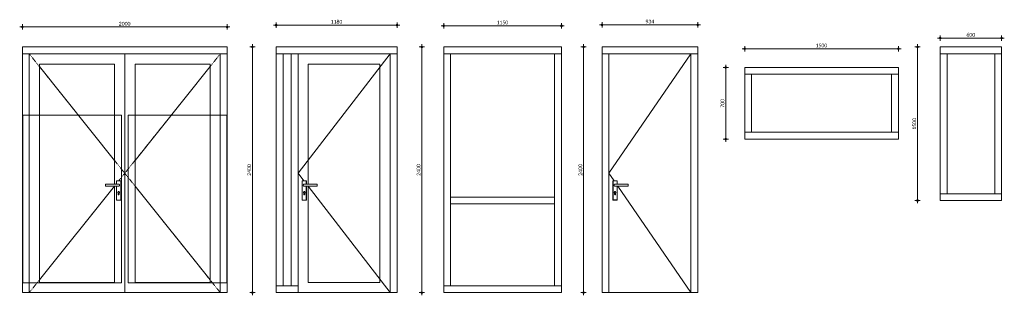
# Model space of a CAD drawing. Header units: millimetres. Extents: x -2200 to 16537, y -26 to 6167.
# Tile 2 of 2: x 6923 to 16537, y 3474 to 6167. Entities that reach past the tile are written whole.
import ezdxf

# ---------------------------------------------------------------- set-up
doc = ezdxf.new("R2010")
doc.units = ezdxf.units.MM
doc.linetypes.add('Aligning Line', pattern=[3.2004, 1.6002, -1.6002])
doc.linetypes.add('Hidden', pattern=[4, 2, -2])
for name, color, linetype, lineweight in [('A-ANNO-DIMS', 211, 'Continuous', 9), ('A-ANNO-DIMS-20', 211, 'Continuous', 9), ('A-DOOR', 31, 'Continuous', 18), ('A-DOOR-FRAM', 31, 'Continuous', 18), ('A-GLAZ', 151, 'Continuous', 18), ('A-GLAZ-CWMG', 51, 'Continuous', 18), ('G-ANNO-REFR', 1, 'Aligning Line', 9)]:
    doc.layers.add(name, color=color, linetype=linetype, lineweight=lineweight)
doc.styles.add('Calibri', font='calibri.ttf', dxfattribs={"height": 36})
doc.dimstyles.new('1_8', dxfattribs={"dimscale": 304.8, "dimtxt": 42.384543, "dimasz": 0.052493, "dimexe": 0.085302, "dimexo": 0.0625, "dimgap": 0, "dimtad": 1, "dimdec": 0, "dimdsep": 46, "dimtxsty": 'Calibri', "dimblk1": 'DOTBLANK', "dimblk2": 'DOTBLANK', "dimsah": 1, "dimcen": 0.09, "dimdle": 0.085302, "dimazin": 0, "dimtfac": 1, "dimtdec": 4, "dimtix": 1, "dimtmove": 0, "dimatfit": 3, "dimfxl": 0.085302, "dimfxlon": 1, "dimtvp": 1, "dimtolj": 1, "dimtzin": 0, "dimarcsym": 2})
picture_1 = doc.add_image_def('image1.png', size_in_pixel=(541, 920))

# ---------------------------------------------------------------- blocks, each defined once
blk = doc.blocks.new('31_DO_deur_met glas - aluminium deur-1863072-Elevation Back')
at = {"layer": 'A-DOOR'}
for p, q in [((-6667, 3600), (-7400, 3600)), ((-6667, 3500), (-7400, 3500))]:
    blk.add_line(p, q, dxfattribs=at)
at = {"layer": 'A-DOOR-FRAM'}
for p, q in [((-7500, 3500), (-7500, 5833)), ((-7400, 5733), (-7400, 3600)), ((-7400, 5733), (-6667, 5733)), ((-6667, 3600), (-6667, 5733)), ((-7400, 3600), (-6667, 3600)), ((-6567, 3500), (-7500, 3500))]:
    blk.add_line(p, q, dxfattribs=at)
blk = doc.blocks.new('Rectangular Mullion - CWM_67x114 donker-1497436-Elevation Back')
at = {"layer": 'A-GLAZ-CWMG'}
for p, q in [((-8500, 5833), (-8500, 5900)), ((-7500, 5900), (-8500, 5900)), ((-7500, 5833), (-8500, 5833))]:
    blk.add_line(p, q, dxfattribs=at)
blk = doc.blocks.new('Rectangular Mullion - CWM_67x114 donker-1351926-Elevation Back')
at = {"layer": 'A-GLAZ-CWMG'}
for p, q in [((-8500, 5833), (-8433, 5833)), ((-8500, 5833), (-8500, 3500)), ((-8433, 5833), (-8433, 3500)), ((-8433, 3500), (-8500, 3500))]:
    blk.add_line(p, q, dxfattribs=at)
blk = doc.blocks.new('Rectangular Mullion - CWM_67x114 donker-1351927-Elevation Back')
at = {"layer": 'A-GLAZ-CWMG'}
for p, q in [((-6567, 5833), (-6500, 5833)), ((-6567, 3500), (-6567, 5833)), ((-6500, 3500), (-6500, 5833)), ((-6500, 3500), (-6567, 3500))]:
    blk.add_line(p, q, dxfattribs=at)
blk = doc.blocks.new('31_DO_deur_met glas - aluminium deur-1863146-Elevation Back')
at = {"layer": 'A-DOOR'}
for p, q in [((-7559.7, 4559.5), (-7687.2, 4559.5)), ((-7687.2, 4559.5), (-7687.2, 4550)), ((-7687.2, 4550), (-7687.2, 4540.5)), ((-7687.2, 4540.5), (-7559.7, 4540.5)), ((-7581.5, 4592.9), (-7581.5, 4559.7)), ((-7538.5, 4592.9), (-7581.5, 4592.9)), ((-7581.5, 4540.5), (-7581.5, 4403.9)), ((-7539.5, 4591.9), (-7580.5, 4591.9)), ((-7580.5, 4591.9), (-7580.5, 4559.7)), ((-7580.5, 4591.9), (-7580.5, 4559.7)), ((-7580.5, 4591.9), (-7539.5, 4591.9)), ((-7580.5, 4540.5), (-7580.5, 4404.9)), ((-7580.5, 4540.5), (-7580.5, 4404.9)), ((-7539.5, 4404.9), (-7539.5, 4591.9)), ((-7539.5, 4404.9), (-7539.5, 4591.9)), ((-7538.5, 4403.9), (-7538.5, 4592.9)), ((-7565.2, 4460.6), (-7565.2, 4473.3)), ((-7564.5, 4473.6), (-7564.5, 4460.6)), ((-7555.5, 4460.6), (-7555.5, 4473.6)), ((-7554.8, 4473.3), (-7554.8, 4460.6)), ((-7581.5, 4403.9), (-7538.5, 4403.9)), ((-7580.5, 4404.9), (-7539.5, 4404.9)), ((-7539.5, 4404.9), (-7580.5, 4404.9)), ((-7600, 3600), (-8333, 3600)), ((-7600, 3500), (-8333, 3500))]:
    blk.add_line(p, q, dxfattribs=at)
for centre, radius, start, end in [((-7560, 4480.2), 8.62, 306.67408, 233.32592), ((-7560, 4480.2), 8, 304.22887, 235.77113), ((-7560, 4460.6), 5.15, 180, 0), ((-7560, 4460.6), 4.5, 180, 0)]:
    blk.add_arc(centre, radius, start, end, dxfattribs=at)
for points, knots in [([(-7580.5, 4591.9), (-7580.6, 4592), (-7580.7, 4592.1), (-7580.9, 4592.3), (-7581, 4592.4), (-7581.1, 4592.5), (-7581.2, 4592.6), (-7581.4, 4592.8), (-7581.5, 4592.9), (-7581.5, 4592.9), (-7581.5, 4592.9)], [0, 0, 0, 0, 0.166667, 0.25, 0.333333, 0.416667, 0.5, 0.666667, 0.833333, 1, 1, 1, 1]), ([(-7550.2, 4550), (-7550.2, 4550.8), (-7550.4, 4552.1), (-7550.9, 4553.6), (-7551.5, 4554.8), (-7552, 4555.6), (-7552.6, 4556.3), (-7553.1, 4556.9), (-7553.9, 4557.6), (-7554.8, 4558.1), (-7555.5, 4558.5), (-7556.1, 4558.8), (-7556.7, 4559), (-7557.3, 4559.2), (-7557.9, 4559.3), (-7558.5, 4559.4), (-7559.1, 4559.5), (-7559.5, 4559.5), (-7559.7, 4559.5)], [0, 0, 0, 0, 0.0833333, 0.125, 0.1666667, 0.2083333, 0.2291667, 0.25, 0.2916667, 0.3333333, 0.3541667, 0.375, 0.3958333, 0.4166667, 0.4375, 0.4583333, 0.4791667, 0.5, 0.5, 0.5, 0.5]), ([(-7559.7, 4540.5), (-7559.5, 4540.5), (-7559.1, 4540.5), (-7558.5, 4540.6), (-7557.9, 4540.7), (-7557.3, 4540.8), (-7556.7, 4541), (-7556.1, 4541.2), (-7555.5, 4541.5), (-7555, 4541.8), (-7554.4, 4542.1), (-7553.8, 4542.6), (-7553.1, 4543.1), (-7552.6, 4543.7), (-7552, 4544.4), (-7551.5, 4545.2), (-7550.9, 4546.4), (-7550.4, 4547.9), (-7550.2, 4549.2), (-7550.2, 4550)], [0.5, 0.5, 0.5, 0.5, 0.5208333, 0.5416667, 0.5625, 0.5833333, 0.6041667, 0.625, 0.6458333, 0.6666667, 0.6875, 0.7083333, 0.75, 0.7708333, 0.7916667, 0.8333333, 0.875, 0.9166667, 1, 1, 1, 1]), ([(-7538.5, 4592.9), (-7538.5, 4592.9), (-7538.5, 4592.9), (-7538.6, 4592.8), (-7538.7, 4592.6), (-7538.9, 4592.5), (-7539, 4592.4), (-7539.1, 4592.3), (-7539.3, 4592.1), (-7539.4, 4592), (-7539.5, 4591.9)], [-1, -1, -1, -1, -0.833333, -0.666667, -0.5, -0.416667, -0.333333, -0.25, -0.166667, 0, 0, 0, 0]), ([(-7581.5, 4403.9), (-7581.5, 4403.9), (-7581.5, 4403.9), (-7581.4, 4404), (-7581.2, 4404.2), (-7581.1, 4404.3), (-7581, 4404.4), (-7580.9, 4404.5), (-7580.7, 4404.7), (-7580.6, 4404.8), (-7580.5, 4404.9)], [-1, -1, -1, -1, -0.833333, -0.666667, -0.5, -0.416667, -0.333333, -0.25, -0.166667, 0, 0, 0, 0]), ([(-7539.5, 4404.9), (-7539.4, 4404.8), (-7539.3, 4404.7), (-7539.1, 4404.5), (-7539, 4404.4), (-7538.9, 4404.3), (-7538.7, 4404.2), (-7538.6, 4404), (-7538.5, 4403.9), (-7538.5, 4403.9), (-7538.5, 4403.9)], [0, 0, 0, 0, 0.166667, 0.25, 0.333333, 0.416667, 0.5, 0.666667, 0.833333, 1, 1, 1, 1])]:
    blk.add_open_spline(points, degree=3, knots=knots, dxfattribs=at)
at = {"layer": 'A-DOOR-FRAM'}
for p, q in [((-7500, 5833), (-7500, 3500)), ((-8333, 5733), (-8333, 3600)), ((-8333, 5733), (-7600, 5733)), ((-7600, 4559.7), (-7600, 5733)), ((-7600, 3600), (-7600, 4540.5)), ((-8333, 3600), (-7600, 3600)), ((-7500, 3500), (-8433, 3500))]:
    blk.add_line(p, q, dxfattribs=at)
blk = doc.blocks.new('Rectangular Mullion - CWM_67x114 donker-1497437-Elevation Back')
at = {"layer": 'A-GLAZ-CWMG'}
for p, q in [((-6500, 5900), (-7500, 5900)), ((-6500, 5900), (-6500, 5833)), ((-6500, 5833), (-7500, 5833))]:
    blk.add_line(p, q, dxfattribs=at)
blk = doc.blocks.new('BI deur links - BI deur links-1863145-Elevation Back')
at = {"layer": 'A-GLAZ', "linetype": 'Hidden'}
for p, q in [((-6567, 5833), (-7500, 4666.5)), ((-7500, 4666.5), (-6567, 3500))]:
    blk.add_line(p, q, dxfattribs=at)
at = {"layer": 'A-GLAZ'}
for p, q in [((-6667, 5708), (-7400, 4791.5)), ((-7400, 4541.5), (-6667, 3625))]:
    blk.add_line(p, q, dxfattribs=at)
blk = doc.blocks.new('BI deur rechts - BI deur rechts-1863190-Elevation Back')
at = {"layer": 'A-GLAZ', "linetype": 'Hidden'}
for p, q in [((-8433, 5833), (-7500, 4666.5)), ((-7500, 4666.5), (-7558.9, 4592.9)), ((-7600.8, 4540.5), (-8433, 3500)), ((-7581.5, 4564.7), (-7585.4, 4559.7))]:
    blk.add_line(p, q, dxfattribs=at)
at = {"layer": 'A-GLAZ'}
for p, q in [((-8333, 5708), (-7600, 4791.5)), ((-7600.8, 4540.5), (-8333, 3625))]:
    blk.add_line(p, q, dxfattribs=at)
blk = doc.blocks.new('Rectangular Mullion - CWM_67x114 beige-1852153-Elevation Front')
at = {"layer": 'A-GLAZ-CWMG'}
for p, q in [((6380, 5900), (5380, 5900)), ((6380, 5900), (6380, 5833)), ((5380, 5833), (6380, 5833))]:
    blk.add_line(p, q, dxfattribs=at)
blk = doc.blocks.new('Rectangular Mullion - CWM_67x114 beige-1851872-Elevation Front')
at = {"layer": 'A-GLAZ-CWMG'}
for p, q in [((6313, 5833), (6380, 5833)), ((6313, 5833), (6313, 3500)), ((6380, 3500), (6380, 5833)), ((6380, 3500), (6313, 3500))]:
    blk.add_line(p, q, dxfattribs=at)
blk = doc.blocks.new('Rectangular Mullion - CWM_67x114 beige-1852154-Elevation Front')
at = {"layer": 'A-GLAZ-CWMG'}
for p, q in [((5200, 5833), (5267, 5833)), ((5200, 5833), (5200, 3567)), ((5267, 3567), (5267, 5833)), ((5267, 3567), (5200, 3567))]:
    blk.add_line(p, q, dxfattribs=at)
blk = doc.blocks.new('31_DO_deur_met glas - binnendeur met glas beige-1852188-Elevation Front')
at = {"layer": 'A-DOOR'}
for p, q in [((5452, 4592.9), (5452, 4403.9)), ((5495, 4592.9), (5452, 4592.9)), ((5453, 4591.9), (5453, 4404.9)), ((5494, 4591.9), (5453, 4591.9)), ((5453, 4591.9), (5453, 4404.9)), ((5453, 4591.9), (5494, 4591.9)), ((5600.7, 4559.5), (5473.2, 4559.5)), ((5473.2, 4540.5), (5600.7, 4540.5)), ((5494, 4559.5), (5494, 4591.9)), ((5494, 4559.5), (5494, 4591.9)), ((5494, 4404.9), (5494, 4540.5)), ((5494, 4404.9), (5494, 4540.5)), ((5495, 4559.5), (5495, 4592.9)), ((5495, 4403.9), (5495, 4540.5)), ((5600.7, 4550), (5600.7, 4559.5)), ((5600.7, 4540.5), (5600.7, 4550)), ((5468.3, 4460.6), (5468.3, 4473.3)), ((5469, 4473.6), (5469, 4460.6)), ((5478, 4460.6), (5478, 4473.6)), ((5478.7, 4473.3), (5478.7, 4460.6)), ((5452, 4403.9), (5495, 4403.9)), ((5453, 4404.9), (5494, 4404.9)), ((5494, 4404.9), (5453, 4404.9)), ((5513.5, 3600), (6213, 3600)), ((5513.5, 3500), (6213, 3500))]:
    blk.add_line(p, q, dxfattribs=at)
for centre, radius, start, end in [((5473.5, 4480.2), 8.62, 306.67408, 233.32592), ((5473.5, 4480.2), 8, 304.22887, 235.77113), ((5473.5, 4460.6), 5.15, 180, 0), ((5473.5, 4460.6), 4.5, 180, 0)]:
    blk.add_arc(centre, radius, start, end, dxfattribs=at)
for points, knots in [([(5453, 4591.9), (5452.9, 4592), (5452.8, 4592.1), (5452.6, 4592.3), (5452.5, 4592.4), (5452.4, 4592.5), (5452.2, 4592.7), (5452.1, 4592.8), (5452, 4592.9), (5452, 4592.9), (5452, 4592.9)], [-1, -1, -1, -1, -0.833333, -0.75, -0.666667, -0.583333, -0.458333, -0.333333, -0.166667, 0, 0, 0, 0]), ([(5473.2, 4559.5), (5473, 4559.5), (5472.6, 4559.5), (5472, 4559.4), (5471.4, 4559.3), (5470.8, 4559.2), (5470.2, 4559), (5469.6, 4558.8), (5469, 4558.5), (5468.5, 4558.2), (5467.9, 4557.9), (5467.3, 4557.4), (5466.6, 4556.9), (5466.1, 4556.3), (5465.5, 4555.6), (5465, 4554.8), (5464.4, 4553.6), (5463.9, 4552.1), (5463.7, 4550.8), (5463.7, 4550)], [0.5, 0.5, 0.5, 0.5, 0.5208333, 0.5416667, 0.5625, 0.5833333, 0.6041667, 0.625, 0.6458333, 0.6666667, 0.6875, 0.7083333, 0.75, 0.7708333, 0.7916667, 0.8333333, 0.875, 0.9166667, 1, 1, 1, 1]), ([(5463.7, 4550), (5463.7, 4549.2), (5463.9, 4547.9), (5464.4, 4546.4), (5465, 4545.2), (5465.5, 4544.4), (5466.1, 4543.7), (5466.6, 4543.1), (5467.4, 4542.4), (5468.3, 4541.9), (5469, 4541.5), (5469.6, 4541.2), (5470.2, 4541), (5470.8, 4540.8), (5471.4, 4540.7), (5472, 4540.6), (5472.6, 4540.5), (5473, 4540.5), (5473.2, 4540.5)], [0, 0, 0, 0, 0.0833333, 0.125, 0.1666667, 0.2083333, 0.2291667, 0.25, 0.2916667, 0.3333333, 0.3541667, 0.375, 0.3958333, 0.4166667, 0.4375, 0.4583333, 0.4791667, 0.5, 0.5, 0.5, 0.5]), ([(5495, 4592.9), (5495, 4592.9), (5495, 4592.9), (5494.9, 4592.8), (5494.7, 4592.7), (5494.6, 4592.5), (5494.5, 4592.4), (5494.4, 4592.3), (5494.2, 4592.1), (5494.1, 4592), (5494, 4591.9)], [0, 0, 0, 0, 0.166667, 0.333333, 0.458333, 0.583333, 0.666667, 0.75, 0.833333, 1, 1, 1, 1]), ([(5452, 4403.9), (5452, 4403.9), (5452, 4403.9), (5452.1, 4404), (5452.2, 4404.1), (5452.4, 4404.3), (5452.5, 4404.4), (5452.6, 4404.5), (5452.8, 4404.7), (5452.9, 4404.8), (5453, 4404.9)], [0, 0, 0, 0, 0.166667, 0.333333, 0.458333, 0.583333, 0.666667, 0.75, 0.833333, 1, 1, 1, 1]), ([(5494, 4404.9), (5494.1, 4404.8), (5494.2, 4404.7), (5494.4, 4404.5), (5494.5, 4404.4), (5494.6, 4404.3), (5494.7, 4404.1), (5494.9, 4404), (5495, 4403.9), (5495, 4403.9), (5495, 4403.9)], [-1, -1, -1, -1, -0.833333, -0.75, -0.666667, -0.583333, -0.458333, -0.333333, -0.166667, 0, 0, 0, 0])]:
    blk.add_open_spline(points, degree=3, knots=knots, dxfattribs=at)
at = {"layer": 'A-DOOR-FRAM'}
for p, q in [((5513.5, 4559.5), (5513.5, 5733)), ((5513.5, 5733), (6213, 5733)), ((6213, 5733), (6213, 3600)), ((5513.5, 3600), (5513.5, 4540.5)), ((6213, 3600), (5513.5, 3600)), ((5413.5, 3500), (6313, 3500))]:
    blk.add_line(p, q, dxfattribs=at)
blk = doc.blocks.new('BI deur rechts - BI deur rechts-1694632-Elevation Front')
at = {"layer": 'A-GLAZ'}
for p, q in [((6313, 5833), (5413.5, 4666.5)), ((5413.5, 4666.5), (5470.3, 4592.8)), ((5494.9, 4560.9), (5496, 4559.5)), ((5510.7, 4540.5), (6313, 3500))]:
    blk.add_line(p, q, dxfattribs=at)
blk = doc.blocks.new('Rectangular Mullion - CWM_67x114 beige-1852155-Elevation Front')
at = {"layer": 'A-GLAZ-CWMG'}
for p, q in [((5200, 5833), (5200, 5900)), ((5380, 5900), (5200, 5900)), ((5200, 5833), (5380, 5833))]:
    blk.add_line(p, q, dxfattribs=at)
blk = doc.blocks.new('Rectangular Mullion - CWM_67x114 beige-1852156-Elevation Front')
at = {"layer": 'A-GLAZ-CWMG'}
for p, q in [((5346.5, 5833), (5413.5, 5833)), ((5346.5, 5833), (5346.5, 3567)), ((5413.5, 3567), (5413.5, 5833)), ((5413.5, 3567), (5346.5, 3567))]:
    blk.add_line(p, q, dxfattribs=at)
blk = doc.blocks.new('Rectangular Mullion - CWM_67x114 beige-1852157-Elevation Front')
at = {"layer": 'A-GLAZ-CWMG'}
for p, q in [((5200, 3500), (5200, 3567)), ((5413.5, 3567), (5200, 3567)), ((5413.5, 3567), (5413.5, 3500)), ((5200, 3500), (5413.5, 3500))]:
    blk.add_line(p, q, dxfattribs=at)
blk = doc.blocks.new('Rectangular Mullion - CWM_67x114 beige-1852248-Elevation Front')
at = {"layer": 'A-GLAZ-CWMG'}
for p, q in [((13650, 5833), (13650, 5900)), ((14800, 5900), (13650, 5900)), ((14800, 5900), (14800, 5833)), ((13650, 5833), (14800, 5833))]:
    blk.add_line(p, q, dxfattribs=at)
blk = doc.blocks.new('Rectangular Mullion - CWM_67x114 beige-1852249-Elevation Front')
at = {"layer": 'A-GLAZ-CWMG'}
for p, q in [((13650, 3500), (13650, 3567)), ((14800, 3567), (13650, 3567)), ((14800, 3567), (14800, 3500)), ((13650, 3500), (14800, 3500))]:
    blk.add_line(p, q, dxfattribs=at)
blk = doc.blocks.new('Rectangular Mullion - CWM_67x114 beige-1852250-Elevation Front')
at = {"layer": 'A-GLAZ-CWMG'}
for p, q in [((14733, 4400), (14733, 3567)), ((14800, 3567), (14800, 4400)), ((14800, 3567), (14733, 3567))]:
    blk.add_line(p, q, dxfattribs=at)
blk = doc.blocks.new('Rectangular Mullion - CWM_67x114 beige-1852251-Elevation Front')
at = {"layer": 'A-GLAZ-CWMG'}
for p, q in [((13650, 5833), (13717, 5833)), ((13650, 5833), (13650, 4400)), ((13717, 4400), (13717, 5833))]:
    blk.add_line(p, q, dxfattribs=at)
blk = doc.blocks.new('Rectangular Mullion - CWM_67x114 beige-1852252-Elevation Front')
at = {"layer": 'A-GLAZ-CWMG'}
for p, q in [((14733, 5833), (14800, 5833)), ((14733, 5833), (14733, 4400)), ((14800, 4400), (14800, 5833))]:
    blk.add_line(p, q, dxfattribs=at)
blk = doc.blocks.new('Rectangular Mullion - CWM_67x114 beige-1852253-Elevation Front')
at = {"layer": 'A-GLAZ-CWMG'}
for p, q in [((13650, 4400), (13650, 3567)), ((13717, 3567), (13717, 4400)), ((13717, 3567), (13650, 3567))]:
    blk.add_line(p, q, dxfattribs=at)
blk = doc.blocks.new('Rectangular Mullion - CWM_67x114 beige-1852254-Elevation Front')
at = {"layer": 'A-GLAZ-CWMG'}
for p, q in [((13717, 4366.5), (13717, 4433.5)), ((14733, 4433.5), (13717, 4433.5)), ((14733, 4433.5), (14733, 4366.5)), ((13717, 4366.5), (14733, 4366.5))]:
    blk.add_line(p, q, dxfattribs=at)
blk = doc.blocks.new('31_DO_deur_dicht - binnendeur beige-1852487-Elevation Back')
at = {"layer": 'A-GLAZ'}
for p, q in [((-11581.5, 4591.9), (-11581.5, 4404.9)), ((-11538.5, 4591.9), (-11581.5, 4591.9)), ((-11580.5, 4590.9), (-11580.5, 4405.9)), ((-11539.5, 4590.9), (-11580.5, 4590.9)), ((-11580.5, 4590.9), (-11580.5, 4405.9)), ((-11539.5, 4590.9), (-11580.5, 4590.9)), ((-11432.8, 4559.5), (-11560.3, 4559.5)), ((-11560.3, 4540.5), (-11432.8, 4540.5)), ((-11539.5, 4559.5), (-11539.5, 4590.9)), ((-11539.5, 4559.5), (-11539.5, 4590.9)), ((-11539.5, 4405.9), (-11539.5, 4540.5)), ((-11539.5, 4405.9), (-11539.5, 4540.5)), ((-11538.5, 4559.5), (-11538.5, 4591.9)), ((-11538.5, 4404.9), (-11538.5, 4540.5)), ((-11432.8, 4550), (-11432.8, 4559.5)), ((-11432.8, 4540.5), (-11432.8, 4550)), ((-11565.1, 4460.6), (-11565.1, 4473.3)), ((-11564.5, 4473.6), (-11564.5, 4460.6)), ((-11555.5, 4460.6), (-11555.5, 4473.6)), ((-11554.8, 4473.3), (-11554.8, 4460.6)), ((-11581.5, 4404.9), (-11538.5, 4404.9)), ((-11580.5, 4405.9), (-11539.5, 4405.9)), ((-11580.5, 4405.9), (-11539.5, 4405.9)), ((-11620.5, 3500), (-10820.5, 3500))]:
    blk.add_line(p, q, dxfattribs=at)
for centre, radius, start, end in [((-11560, 4480.2), 8.62, 306.67408, 233.32592), ((-11560, 4480.2), 8, 304.22887, 235.77113), ((-11560, 4460.6), 5.15, 180, 0), ((-11560, 4460.6), 4.5, 180, 0)]:
    blk.add_arc(centre, radius, start, end, dxfattribs=at)
for points, knots in [([(-11580.5, 4590.9), (-11580.6, 4591), (-11580.7, 4591.1), (-11580.9, 4591.3), (-11581, 4591.4), (-11581.1, 4591.5), (-11581.3, 4591.7), (-11581.4, 4591.8), (-11581.5, 4591.9), (-11581.5, 4591.9), (-11581.5, 4591.9)], [-1, -1, -1, -1, -0.833333, -0.75, -0.666667, -0.583333, -0.458333, -0.333333, -0.166667, 0, 0, 0, 0]), ([(-11560.3, 4559.5), (-11560.5, 4559.5), (-11560.9, 4559.5), (-11561.5, 4559.4), (-11562.1, 4559.3), (-11562.7, 4559.2), (-11563.3, 4559), (-11563.9, 4558.8), (-11564.5, 4558.5), (-11565, 4558.2), (-11565.5, 4557.9), (-11566.2, 4557.4), (-11566.8, 4556.9), (-11567.4, 4556.3), (-11567.9, 4555.6), (-11568.5, 4554.8), (-11569.1, 4553.6), (-11569.6, 4552.1), (-11569.8, 4550.8), (-11569.8, 4550)], [0.5, 0.5, 0.5, 0.5, 0.5208333, 0.5416667, 0.5625, 0.5833333, 0.6041667, 0.625, 0.6458333, 0.6666667, 0.6875, 0.7083333, 0.75, 0.7708333, 0.7916667, 0.8333333, 0.875, 0.9166667, 1, 1, 1, 1]), ([(-11569.8, 4550), (-11569.8, 4549.2), (-11569.6, 4547.9), (-11569.1, 4546.4), (-11568.5, 4545.2), (-11567.9, 4544.4), (-11567.4, 4543.7), (-11566.8, 4543.1), (-11566.1, 4542.4), (-11565.2, 4541.9), (-11564.5, 4541.5), (-11563.9, 4541.2), (-11563.3, 4541), (-11562.7, 4540.8), (-11562.1, 4540.7), (-11561.5, 4540.6), (-11560.9, 4540.5), (-11560.5, 4540.5), (-11560.3, 4540.5)], [0, 0, 0, 0, 0.0833333, 0.125, 0.1666667, 0.2083333, 0.2291667, 0.25, 0.2916667, 0.3333333, 0.3541667, 0.375, 0.3958333, 0.4166667, 0.4375, 0.4583333, 0.4791667, 0.5, 0.5, 0.5, 0.5]), ([(-11538.5, 4591.9), (-11538.5, 4591.9), (-11538.5, 4591.9), (-11538.6, 4591.8), (-11538.7, 4591.7), (-11538.9, 4591.5), (-11539, 4591.4), (-11539.1, 4591.3), (-11539.3, 4591.1), (-11539.4, 4591), (-11539.5, 4590.9)], [0, 0, 0, 0, 0.166667, 0.333333, 0.458333, 0.583333, 0.666667, 0.75, 0.833333, 1, 1, 1, 1]), ([(-11581.5, 4404.9), (-11581.5, 4404.9), (-11581.5, 4404.9), (-11581.4, 4405), (-11581.3, 4405.1), (-11581.1, 4405.3), (-11581, 4405.4), (-11580.9, 4405.5), (-11580.7, 4405.7), (-11580.6, 4405.8), (-11580.5, 4405.9)], [0, 0, 0, 0, 0.166667, 0.333333, 0.458333, 0.583333, 0.666667, 0.75, 0.833333, 1, 1, 1, 1]), ([(-11539.5, 4405.9), (-11539.4, 4405.8), (-11539.3, 4405.7), (-11539.1, 4405.5), (-11539, 4405.4), (-11538.9, 4405.3), (-11538.7, 4405.1), (-11538.6, 4405), (-11538.5, 4404.9), (-11538.5, 4404.9), (-11538.5, 4404.9)], [-1, -1, -1, -1, -0.833333, -0.75, -0.666667, -0.583333, -0.458333, -0.333333, -0.166667, 0, 0, 0, 0])]:
    blk.add_open_spline(points, degree=3, knots=knots, dxfattribs=at)
blk = doc.blocks.new('Rectangular Mullion - CWM_67x114 beige-1852470-Elevation Back')
at = {"layer": 'A-GLAZ-CWMG'}
for p, q in [((-11687.5, 5833), (-11687.5, 5900)), ((-10753.5, 5900), (-11687.5, 5900)), ((-10753.5, 5900), (-10753.5, 5833)), ((-10753.5, 5833), (-11687.5, 5833))]:
    blk.add_line(p, q, dxfattribs=at)
blk = doc.blocks.new('Rectangular Mullion - CWM_67x114 beige-1852259-Elevation Back')
at = {"layer": 'A-GLAZ-CWMG'}
for p, q in [((-11687.5, 5833), (-11620.5, 5833)), ((-11687.5, 5833), (-11687.5, 3500)), ((-11620.5, 5833), (-11620.5, 3500)), ((-11620.5, 3500), (-11687.5, 3500))]:
    blk.add_line(p, q, dxfattribs=at)
blk = doc.blocks.new('Rectangular Mullion - CWM_67x114 beige-1852260-Elevation Back')
at = {"layer": 'A-GLAZ-CWMG'}
for p, q in [((-10820.5, 5833), (-10753.5, 5833)), ((-10820.5, 3500), (-10820.5, 5833)), ((-10753.5, 3500), (-10753.5, 5833)), ((-10753.5, 3500), (-10820.5, 3500))]:
    blk.add_line(p, q, dxfattribs=at)
blk = doc.blocks.new('BI deur links - BI deur links-1696660-Elevation Back')
at = {"layer": 'A-GLAZ'}
for p, q in [((-10820.5, 5833), (-11620.5, 4666.5)), ((-11620.5, 4666.5), (-11569.3, 4591.9)), ((-11534.1, 4540.5), (-10820.5, 3500))]:
    blk.add_line(p, q, dxfattribs=at)
blk = doc.blocks.new('Rectangular Mullion - CWM_67x114 donker-1521092-Elevation Right')
at = {"layer": 'A-GLAZ-CWMG'}
for p, q in [((1388.75, 5633), (1388.75, 5700)), ((2888.75, 5700), (1388.75, 5700)), ((2888.75, 5700), (2888.75, 5633)), ((1388.75, 5633), (2888.75, 5633))]:
    blk.add_line(p, q, dxfattribs=at)
blk = doc.blocks.new('Rectangular Mullion - CWM_67x114 donker-1521093-Elevation Right')
at = {"layer": 'A-GLAZ-CWMG'}
for p, q in [((1388.75, 5000), (1388.75, 5067)), ((2888.75, 5067), (1388.75, 5067)), ((1388.75, 5000), (2888.75, 5000)), ((2888.75, 5067), (2888.75, 5000))]:
    blk.add_line(p, q, dxfattribs=at)
blk = doc.blocks.new('Rectangular Mullion - CWM_67x114 donker-1521095-Elevation Right')
at = {"layer": 'A-GLAZ-CWMG'}
for p, q in [((2821.75, 5633), (2888.75, 5633)), ((2821.75, 5633), (2821.75, 5067)), ((2888.75, 5067), (2888.75, 5633)), ((2888.75, 5067), (2821.75, 5067))]:
    blk.add_line(p, q, dxfattribs=at)
blk = doc.blocks.new('Rectangular Mullion - CWM_67x114 donker-1521096-Elevation Right')
at = {"layer": 'A-GLAZ-CWMG'}
for p, q in [((1388.75, 5633), (1455.75, 5633)), ((1388.75, 5633), (1388.75, 5067)), ((1455.75, 5067), (1455.75, 5633)), ((1455.75, 5067), (1388.75, 5067))]:
    blk.add_line(p, q, dxfattribs=at)
blk = doc.blocks.new('Rectangular Mullion - CWM_67x114 donker-1521097-Elevation Right')
at = {"layer": 'A-GLAZ-CWMG'}
for p, q in [((6465.5, 5833), (6465.5, 5900)), ((7065.5, 5900), (6465.5, 5900)), ((7065.5, 5900), (7065.5, 5833)), ((7065.5, 5833), (6465.5, 5833))]:
    blk.add_line(p, q, dxfattribs=at)
blk = doc.blocks.new('Rectangular Mullion - CWM_67x114 donker-1521098-Elevation Right')
at = {"layer": 'A-GLAZ-CWMG'}
for p, q in [((6465.5, 4400), (6465.5, 4467)), ((6465.5, 4467), (7065.5, 4467)), ((7065.5, 4467), (7065.5, 4400)), ((6465.5, 4400), (7065.5, 4400))]:
    blk.add_line(p, q, dxfattribs=at)
blk = doc.blocks.new('Rectangular Mullion - CWM_67x114 donker-1521100-Elevation Right')
at = {"layer": 'A-GLAZ-CWMG'}
for p, q in [((6465.5, 5833), (6532.5, 5833)), ((6465.5, 5833), (6465.5, 4467)), ((6532.5, 5833), (6532.5, 4467)), ((6532.5, 4467), (6465.5, 4467))]:
    blk.add_line(p, q, dxfattribs=at)
blk = doc.blocks.new('Rectangular Mullion - CWM_67x114 donker-1521101-Elevation Right')
at = {"layer": 'A-GLAZ-CWMG'}
for p, q in [((6998.5, 5833), (7065.5, 5833)), ((6998.5, 4467), (6998.5, 5833)), ((7065.5, 4467), (7065.5, 5833)), ((7065.5, 4467), (6998.5, 4467))]:
    blk.add_line(p, q, dxfattribs=at)
blk = doc.blocks.new('DIMBLOCK12-Elevation Back')
at = {"layer": 'A-ANNO-DIMS-20'}
for p, q in [((6922.8, 6095.5), (8974.8, 6095.5)), ((6948.8, 6095.5), (6948.8, 6121.5)), ((6948.8, 6095.5), (6948.8, 6069.5)), ((8948.8, 6095.5), (8948.8, 6121.5)), ((8948.8, 6095.5), (8948.8, 6069.5))]:
    blk.add_line(p, q, dxfattribs=at)
for centre in [(6948.8, 6095.5), (8948.8, 6095.5)]:
    blk.add_circle(centre, 8, dxfattribs=at)
at = {"layer": 'A-ANNO-DIMS-20', "color": 0, "insert": (7890.4, 6145.4), "char_height": 36, "width": 140.077, "attachment_point": 1, "line_spacing_factor": 1.158048, "style": 'Calibri'}
blk.add_mtext('2000', dxfattribs=at)
blk = doc.blocks.new('_DotBlank')
at = {"color": 0, "linetype": 'ByBlock', "lineweight": -2}
blk.add_line((-0.5, 0), (-1, 0), dxfattribs=at)
blk.add_circle((0, 0), 0.5, dxfattribs=at)
blk = doc.blocks.new('DIMBLOCK13-Elevation Front')
at = {"layer": 'A-ANNO-DIMS-20'}
for p, q in [((9195.1, 5900), (9169.1, 5900)), ((9195.1, 5926), (9195.1, 3474)), ((9195.1, 5900), (9221.1, 5900)), ((9195.1, 3500), (9169.1, 3500)), ((9195.1, 3500), (9221.1, 3500))]:
    blk.add_line(p, q, dxfattribs=at)
for centre in [(9195.1, 5900), (9195.1, 3500)]:
    blk.add_circle(centre, 8, dxfattribs=at)
at = {"layer": 'A-ANNO-DIMS-20', "color": 0, "insert": (9145.2, 4641.6), "char_height": 36, "width": 140.077, "attachment_point": 1, "rotation": 90, "line_spacing_factor": 1.158048, "style": 'Calibri'}
blk.add_mtext('2400', dxfattribs=at)
blk = doc.blocks.new('DIMBLOCK14-Elevation Front')
at = {"layer": 'A-ANNO-DIMS-20'}
for p, q in [((9401.5, 6113.7), (10633.5, 6113.7)), ((9427.5, 6113.7), (9427.5, 6139.7)), ((9427.5, 6113.7), (9427.5, 6087.7)), ((10607.5, 6113.7), (10607.5, 6139.7)), ((10607.5, 6113.7), (10607.5, 6087.7))]:
    blk.add_line(p, q, dxfattribs=at)
for centre in [(9427.5, 6113.7), (10607.5, 6113.7)]:
    blk.add_circle(centre, 8, dxfattribs=at)
at = {"layer": 'A-ANNO-DIMS-20', "color": 0, "insert": (9959.2, 6163.6), "char_height": 36, "width": 140.077, "attachment_point": 1, "line_spacing_factor": 1.158048, "style": 'Calibri'}
blk.add_mtext('1180', dxfattribs=at)
blk = doc.blocks.new('DIMBLOCK15-Elevation Front')
at = {"layer": 'A-ANNO-DIMS-20'}
for p, q in [((10849, 5900), (10823, 5900)), ((10849, 5926), (10849, 3474)), ((10849, 5900), (10875, 5900)), ((10849, 3500), (10823, 3500)), ((10849, 3500), (10875, 3500))]:
    blk.add_line(p, q, dxfattribs=at)
for centre in [(10849, 5900), (10849, 3500)]:
    blk.add_circle(centre, 8, dxfattribs=at)
at = {"layer": 'A-ANNO-DIMS-20', "color": 0, "insert": (10799.1, 4641.6), "char_height": 36, "width": 140.077, "attachment_point": 1, "rotation": 90, "line_spacing_factor": 1.158048, "style": 'Calibri'}
blk.add_mtext('2400', dxfattribs=at)
blk = doc.blocks.new('DIMBLOCK16-Elevation Front')
at = {"layer": 'A-ANNO-DIMS-20'}
for p, q in [((11036.8, 6107.1), (12238.8, 6107.1)), ((11062.8, 6107.1), (11062.8, 6133.1)), ((11062.8, 6107.1), (11062.8, 6081.1)), ((12212.8, 6107.1), (12212.8, 6133.1)), ((12212.8, 6107.1), (12212.8, 6081.1))]:
    blk.add_line(p, q, dxfattribs=at)
for centre in [(11062.8, 6107.1), (12212.8, 6107.1)]:
    blk.add_circle(centre, 8, dxfattribs=at)
at = {"layer": 'A-ANNO-DIMS-20', "color": 0, "insert": (11579.5, 6157), "char_height": 36, "width": 140.077, "attachment_point": 1, "line_spacing_factor": 1.158048, "style": 'Calibri'}
blk.add_mtext('1150', dxfattribs=at)
blk = doc.blocks.new('DIMBLOCK17-Elevation Back')
at = {"layer": 'A-ANNO-DIMS-20'}
for p, q in [((12429.3, 5900), (12403.3, 5900)), ((12429.3, 3474), (12429.3, 5926)), ((12429.3, 5900), (12455.3, 5900)), ((12429.3, 3500), (12403.3, 3500)), ((12429.3, 3500), (12455.3, 3500))]:
    blk.add_line(p, q, dxfattribs=at)
for centre in [(12429.3, 5900), (12429.3, 3500)]:
    blk.add_circle(centre, 8, dxfattribs=at)
at = {"layer": 'A-ANNO-DIMS-20', "color": 0, "insert": (12379.4, 4641.6), "char_height": 36, "width": 140.077, "attachment_point": 1, "rotation": 90, "line_spacing_factor": 1.158048, "style": 'Calibri'}
blk.add_mtext('2400', dxfattribs=at)
blk = doc.blocks.new('DIMBLOCK18-Elevation Back')
at = {"layer": 'A-ANNO-DIMS-20'}
for p, q in [((12583.5, 6116.1), (13569.5, 6116.1)), ((12609.5, 6116.1), (12609.5, 6142.1)), ((12609.5, 6116.1), (12609.5, 6090.1)), ((13543.5, 6116.1), (13543.5, 6142.1)), ((13543.5, 6116.1), (13543.5, 6090.1))]:
    blk.add_line(p, q, dxfattribs=at)
for centre in [(12609.5, 6116.1), (13543.5, 6116.1)]:
    blk.add_circle(centre, 8, dxfattribs=at)
at = {"layer": 'A-ANNO-DIMS-20', "color": 0, "insert": (13032.7, 6166), "char_height": 36, "width": 105.058, "attachment_point": 1, "line_spacing_factor": 1.158048, "style": 'Calibri'}
blk.add_mtext('934', dxfattribs=at)
blk = doc.blocks.new('DIMBLOCK19-Elevation Right')
at = {"layer": 'A-ANNO-DIMS-20'}
for p, q in [((13817.1, 5700), (13791.1, 5700)), ((13817.1, 4974), (13817.1, 5726)), ((13817.1, 5700), (13843.1, 5700)), ((13817.1, 5000), (13791.1, 5000)), ((13817.1, 5000), (13843.1, 5000))]:
    blk.add_line(p, q, dxfattribs=at)
for centre in [(13817.1, 5700), (13817.1, 5000)]:
    blk.add_circle(centre, 8, dxfattribs=at)
at = {"layer": 'A-ANNO-DIMS-20', "color": 0, "insert": (13767.2, 5306.2), "char_height": 36, "width": 105.058, "attachment_point": 1, "rotation": 90, "line_spacing_factor": 1.158048, "style": 'Calibri'}
blk.add_mtext('700', dxfattribs=at)
blk = doc.blocks.new('DIMBLOCK20-Elevation Right')
at = {"layer": 'A-ANNO-DIMS-20'}
for p, q in [((13976.7, 5882.8), (15528.7, 5882.8)), ((14002.7, 5882.8), (14002.7, 5908.8)), ((14002.7, 5882.8), (14002.7, 5856.8)), ((15502.7, 5882.8), (15502.7, 5908.8)), ((15502.7, 5882.8), (15502.7, 5856.8))]:
    blk.add_line(p, q, dxfattribs=at)
for centre in [(14002.7, 5882.8), (15502.7, 5882.8)]:
    blk.add_circle(centre, 8, dxfattribs=at)
at = {"layer": 'A-ANNO-DIMS-20', "color": 0, "insert": (14694.3, 5932.7), "char_height": 36, "width": 140.077, "attachment_point": 1, "line_spacing_factor": 1.158048, "style": 'Calibri'}
blk.add_mtext('1500', dxfattribs=at)
blk = doc.blocks.new('DIMBLOCK21-Elevation Right')
at = {"layer": 'A-ANNO-DIMS-20'}
for p, q in [((15689.8, 5900), (15663.8, 5900)), ((15689.8, 4374), (15689.8, 5926)), ((15689.8, 5900), (15715.8, 5900)), ((15689.8, 4400), (15663.8, 4400)), ((15689.8, 4400), (15715.8, 4400))]:
    blk.add_line(p, q, dxfattribs=at)
for centre in [(15689.8, 5900), (15689.8, 4400)]:
    blk.add_circle(centre, 8, dxfattribs=at)
at = {"layer": 'A-ANNO-DIMS-20', "color": 0, "insert": (15640, 5091.6), "char_height": 36, "width": 140.077, "attachment_point": 1, "rotation": 90, "line_spacing_factor": 1.158048, "style": 'Calibri'}
blk.add_mtext('1500', dxfattribs=at)
blk = doc.blocks.new('DIMBLOCK22-Elevation Right')
at = {"layer": 'A-ANNO-DIMS-20'}
for p, q in [((15885.2, 5986.9), (16537.2, 5986.9)), ((15911.2, 5986.9), (15911.2, 6012.9)), ((15911.2, 5986.9), (15911.2, 5960.9)), ((16511.2, 5986.9), (16511.2, 6012.9)), ((16511.2, 5986.9), (16511.2, 5960.9))]:
    blk.add_line(p, q, dxfattribs=at)
for centre in [(15911.2, 5986.9), (16511.2, 5986.9)]:
    blk.add_circle(centre, 8, dxfattribs=at)
at = {"layer": 'A-ANNO-DIMS-20', "color": 0, "insert": (16167.4, 6036.7), "char_height": 36, "width": 105.058, "attachment_point": 1, "line_spacing_factor": 1.158048, "style": 'Calibri'}
blk.add_mtext('600', dxfattribs=at)

msp = doc.modelspace()

# ---------------------------------------------------------------- block references
at = {"layer": 'A-DOOR'}
for name, p in [('31_DO_deur_met glas - aluminium deur-1863146-Elevation Back', (15448.8, 0)), ('31_DO_deur_met glas - binnendeur met glas beige-1852188-Elevation Front', (4227.5, 0))]:
    msp.add_blockref(name, p, dxfattribs=at)
at = {"layer": 'A-DOOR-FRAM'}
msp.add_blockref('31_DO_deur_met glas - aluminium deur-1863072-Elevation Back', (15448.8, 0), dxfattribs=at)
at = {"layer": 'A-GLAZ', "linetype": 'Hidden'}
for name, p in [('BI deur rechts - BI deur rechts-1863190-Elevation Back', (15448.8, 0)), ('BI deur links - BI deur links-1863145-Elevation Back', (15448.8, 0)), ('BI deur rechts - BI deur rechts-1694632-Elevation Front', (4227.5, 0)), ('BI deur links - BI deur links-1696660-Elevation Back', (24297, 0))]:
    msp.add_blockref(name, p, dxfattribs=at)
at = {"layer": 'A-GLAZ'}
msp.add_blockref('31_DO_deur_dicht - binnendeur beige-1852487-Elevation Back', (24297, 0), dxfattribs=at)
at = {"layer": 'A-GLAZ-CWMG'}
for name, p in [('Rectangular Mullion - CWM_67x114 donker-1497436-Elevation Back', (15448.8, 0)), ('Rectangular Mullion - CWM_67x114 donker-1497437-Elevation Back', (15448.8, 0)), ('Rectangular Mullion - CWM_67x114 beige-1852155-Elevation Front', (4227.5, 0)), ('Rectangular Mullion - CWM_67x114 beige-1852153-Elevation Front', (4227.5, 0)), ('Rectangular Mullion - CWM_67x114 beige-1852248-Elevation Front', (-2587.2, 0)), ('Rectangular Mullion - CWM_67x114 beige-1852470-Elevation Back', (24297, 0)), ('Rectangular Mullion - CWM_67x114 donker-1521097-Elevation Right', (9445.7, 0)), ('Rectangular Mullion - CWM_67x114 donker-1351926-Elevation Back', (15448.8, 0)), ('Rectangular Mullion - CWM_67x114 donker-1351927-Elevation Back', (15448.8, 0)), ('Rectangular Mullion - CWM_67x114 beige-1852154-Elevation Front', (4227.5, 0)), ('Rectangular Mullion - CWM_67x114 beige-1852156-Elevation Front', (4227.5, 0)), ('Rectangular Mullion - CWM_67x114 beige-1851872-Elevation Front', (4227.5, 0)), ('Rectangular Mullion - CWM_67x114 beige-1852251-Elevation Front', (-2587.2, 0)), ('Rectangular Mullion - CWM_67x114 beige-1852252-Elevation Front', (-2587.2, 0)), ('Rectangular Mullion - CWM_67x114 beige-1852259-Elevation Back', (24297, 0)), ('Rectangular Mullion - CWM_67x114 beige-1852260-Elevation Back', (24297, 0)), ('Rectangular Mullion - CWM_67x114 donker-1521100-Elevation Right', (9445.7, 0)), ('Rectangular Mullion - CWM_67x114 donker-1521101-Elevation Right', (9445.7, 0)), ('Rectangular Mullion - CWM_67x114 donker-1521092-Elevation Right', (12613.9, 0)), ('Rectangular Mullion - CWM_67x114 donker-1521096-Elevation Right', (12613.9, 0)), ('Rectangular Mullion - CWM_67x114 donker-1521095-Elevation Right', (12613.9, 0)), ('Rectangular Mullion - CWM_67x114 donker-1521093-Elevation Right', (12613.9, 0)), ('Rectangular Mullion - CWM_67x114 beige-1852254-Elevation Front', (-2587.2, 0)), ('Rectangular Mullion - CWM_67x114 donker-1521098-Elevation Right', (9445.7, 0)), ('Rectangular Mullion - CWM_67x114 beige-1852253-Elevation Front', (-2587.2, 0)), ('Rectangular Mullion - CWM_67x114 beige-1852250-Elevation Front', (-2587.2, 0)), ('Rectangular Mullion - CWM_67x114 beige-1852157-Elevation Front', (4227.5, 0)), ('Rectangular Mullion - CWM_67x114 beige-1852249-Elevation Front', (-2587.2, 0))]:
    msp.add_blockref(name, p, dxfattribs=at)

# ---------------------------------------------------------------- dimensions: what is measured, and where the dimension line sits
at = {"layer": 'A-ANNO-DIMS'}
for base, p1, p2, override, picture, middle in [((10607.5, 6113.7), (9427.5, 6087.7), (10607.5, 6087.7), {"dimpost": '<>', "dimfxl": 1180}, 'DIMBLOCK14-Elevation Front', (10017.5, 6132.2)), ((12212.8, 6107.1), (11062.8, 6081.1), (12212.8, 6081.1), {"dimpost": '<>', "dimfxl": 1150}, 'DIMBLOCK16-Elevation Front', (11637.8, 6125.5)), ((13543.5, 6116.1), (12609.5, 6090.1), (13543.5, 6090.1), {"dimpost": '<>', "dimfxl": 934}, 'DIMBLOCK18-Elevation Back', (13076.5, 6134.5)), ((8948.8, 6095.5), (6948.8, 6069.5), (8948.8, 6069.5), {"dimpost": '<>', "dimfxl": 2000}, 'DIMBLOCK12-Elevation Back', (7948.8, 6114)), ((16511.2, 5986.9), (15911.2, 5960.9), (16511.2, 5960.9), {"dimpost": '<>', "dimfxl": 600}, 'DIMBLOCK22-Elevation Right', (16211.2, 6005.3)), ((15502.7, 5882.8), (14002.7, 5856.8), (15502.7, 5856.8), {"dimpost": '<>', "dimfxl": 1500}, 'DIMBLOCK20-Elevation Right', (14752.7, 5901.2))]:
    dim = msp.add_linear_dim(base=base, p1=p1, p2=p2, dimstyle='1_8', override=override, dxfattribs=at)
    dim.commit()
    dim.dimension.update_dxf_attribs({"geometry": picture, "text_midpoint": middle})
for base, p1, p2, override, picture, middle in [((9195.1, 3500), (9221.1, 5900), (9221.1, 3500), {"dimpost": '<>', "dimfxl": 2400}, 'DIMBLOCK13-Elevation Front', (9176.6, 4700)), ((10849, 3500), (10875, 5900), (10875, 3500), {"dimpost": '<>', "dimfxl": 2400}, 'DIMBLOCK15-Elevation Front', (10830.5, 4700)), ((12429.3, 5900), (12455.3, 3500), (12455.3, 5900), {"dimpost": '<>', "dimfxl": 2400}, 'DIMBLOCK17-Elevation Back', (12410.8, 4700)), ((15689.8, 5900), (15715.8, 4400), (15715.8, 5900), {"dimpost": '<>', "dimfxl": 1500}, 'DIMBLOCK21-Elevation Right', (15671.4, 5150)), ((13817.1, 5700), (13843.1, 5000), (13843.1, 5700), {"dimpost": '<>', "dimfxl": 700}, 'DIMBLOCK19-Elevation Right', (13798.7, 5350))]:
    dim = msp.add_linear_dim(base=base, p1=p1, p2=p2, angle=90, dimstyle='1_8', override=override, dxfattribs=at)
    dim.commit()
    dim.dimension.update_dxf_attribs({"geometry": picture, "text_midpoint": middle})

# ---------------------------------------------------------------- pictures from other files: only their frames are drawn
at = {"layer": 'G-ANNO-REFR'}
image = msp.add_image(picture_1, insert=(6953.3, 3596.3), size_in_units=(963.3, 1638.1), dxfattribs=at)
image.dxf.flags = 7
image = msp.add_image(picture_1, insert=(8944.2, 3596.3), size_in_units=(963.3, 1638.1), rotation=180, dxfattribs=at)
image.dxf.v_pixel = (5e-15, 1.78053)
image.dxf.flags = 7

doc.saveas('drawing.dxf')
